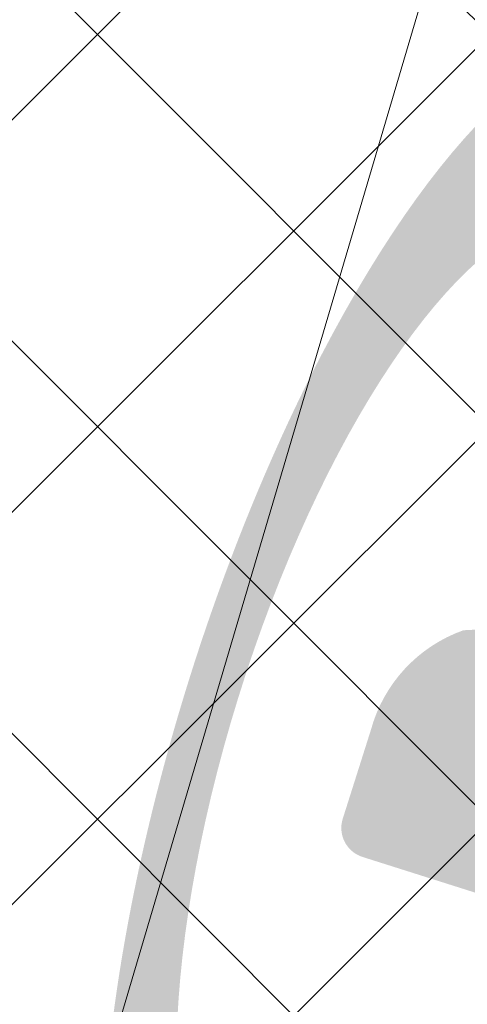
# Model space of a CAD drawing. Header units: metres. Extents: x 6599594 to 6600699, y 5687867 to 5691114.
# Tile 181 of 256: x 6599949.371 to 6599949.734, y 5688872.849 to 5688873.648. Entities that reach past the tile are written whole.
import ezdxf

# ---------------------------------------------------------------- set-up
doc = ezdxf.new("R2010")
doc.units = ezdxf.units.M
doc.header["$MEASUREMENT"] = 0
doc.linetypes.add('1', pattern=[0])
doc.layers.get('0').update_dxf_attribs({"color": 253, "linetype": 'CONTINUOUS', "lineweight": 13})
doc.layers.add('__gaPoziome', color=7, linetype='CONTINUOUS')
for name, color, linetype, lineweight in [('_kolor chodnik', 50, '1', 5), ('_kolor jezdnia', 4, '1', 0), ('_kolor pobocze', 211, '1', 5), ('_kolor zjazdy kostka', 7, '1', 5), ('_kolor ścieżka @ 1', 10, '1', 0), ('OT_Komunikacja', 7, 'CONTINUOUS', 0)]:
    doc.layers.add(name, color=color, linetype=linetype, lineweight=lineweight)
pattern_1 = [(45, (0, 0), (-0.1414213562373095, 0.1414213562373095), []), (135, (0, 0), (-0.1414213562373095, -0.1414213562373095), [])]

# ---------------------------------------------------------------- blocks, each defined once
blk = doc.blocks.new('*U1225')
at = {"linetype": 'Continuous', "lineweight": 0}
h = blk.add_hatch(color=0, dxfattribs=at)
edge = h.paths.add_edge_path()
edge.add_ellipse((-0.3500000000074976, 0.5999999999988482), major_axis=(0, 0.6000000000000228), ratio=0.3333333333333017, start_angle=352.7756741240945, end_angle=347.298609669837)
edge.add_line((-0.2379739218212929, 1.097042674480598), (-0.2315602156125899, 1.156915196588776))
edge.add_line((-0.2315602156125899, 1.156915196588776), (0.0049111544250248, 0.6839724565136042))
edge.add_arc((-0.0171736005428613, 0.672930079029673), 0.0246915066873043, -6.480149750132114e-12, 26.56505117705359, ccw=False)
edge.add_line((0.007517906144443, 0.6729300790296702), (0.0075179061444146, 0.4246915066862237))
edge.add_arc((0.032209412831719, 0.4246915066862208), 0.0246915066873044, 180, 270.0000000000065)
edge.add_line((0.032209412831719, 0.3999999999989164), (0.0760291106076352, 0.3999999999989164))
edge.add_arc((0.0760291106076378, 0.4246915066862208), 0.0246915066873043, 269.9999999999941, 290.3551038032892)
edge.add_line((0.0846177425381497, 0.4015418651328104), (0.1583063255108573, 0.4288806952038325))
edge.add_ellipse((0.349999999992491, 0.5999999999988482), major_axis=(0, 0.6000000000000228), ratio=0.3333333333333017, start_angle=131.7543516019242, end_angle=366.2961051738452)
edge.add_line((0.2871538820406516, 1.169608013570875), (0.2152697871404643, 1.519009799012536))
edge.add_line((0.2152697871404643, 1.519009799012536), (0.2505309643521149, 1.76523323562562))
edge.add_line((0.2505309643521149, 1.76523323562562), (0.256238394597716, 1.765233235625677))
edge.add_line((0.256238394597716, 1.765233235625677), (0.271304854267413, 1.807733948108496))
edge.add_line((0.271304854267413, 1.807733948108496), (0.271304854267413, 1.863168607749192))
edge.add_line((0.271304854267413, 1.863168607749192), (0.1430894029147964, 1.863168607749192))
edge.add_line((0.1430894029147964, 1.863168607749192), (0.1368954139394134, 1.807733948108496))
edge.add_line((0.1368954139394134, 1.807733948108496), (0.2025543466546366, 1.765233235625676))
edge.add_line((0.2025543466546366, 1.765233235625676), (0.1848099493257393, 1.641330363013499))
edge.add_line((0.1848099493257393, 1.641330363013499), (-0.1796683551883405, 1.641330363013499))
edge.add_line((-0.1796683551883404, 1.641330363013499), (-0.1591600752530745, 1.832776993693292))
edge.add_spline(control_points=[(-0.1591600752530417, 1.832776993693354), (-0.1570904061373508, 1.839129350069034), (-0.1468880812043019, 1.858757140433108), (-0.1198635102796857, 1.861324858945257), (-0.1004585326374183, 1.863168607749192)], knot_values=[0, 0, 0, 0, 0.0202501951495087, 0.0718217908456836, 0.0718217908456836, 0.0718217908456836, 0.0718217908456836], degree=3, periodic=0)
edge.add_line((-0.1004585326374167, 1.863168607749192), (-0.0500000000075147, 1.863168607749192))
edge.add_line((-0.0500000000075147, 1.863168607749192), (-0.0500000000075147, 1.999999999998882))
edge.add_line((-0.0500000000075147, 1.999999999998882), (-0.1309817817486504, 1.999999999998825))
edge.add_spline(control_points=[(-0.13098178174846, 1.999999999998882), (-0.1393453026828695, 1.998699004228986), (-0.1489517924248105, 1.994455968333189), (-0.1568901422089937, 1.98915083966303)], knot_values=[0.0674842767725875, 0.0674842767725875, 0.0674842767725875, 0.0674842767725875, 0.0937358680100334, 0.0937358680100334, 0.0937358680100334, 0.0937358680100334], degree=3, periodic=0)
edge.add_arc((-0.1158451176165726, 1.918452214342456), 0.0817495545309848, 120.1378761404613, 168.8932970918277)
edge.add_line((-0.1960635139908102, 1.934200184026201), (-0.2789103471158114, 1.160817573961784))
h.paths.add_polyline_path([(-0.1948081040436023, 1.499999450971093), (0.1645697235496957, 1.499999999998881), (0.0499999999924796, 0.6999999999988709), (-0.2221906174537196, 1.244381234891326)], flags=16)
edge = h.paths.add_edge_path(flags=16)
edge.add_ellipse((-0.3500000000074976, 0.5999999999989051), major_axis=(0, -0.4499999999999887), ratio=0.3500721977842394, start_angle=172.4065935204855, end_angle=524.7460656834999, ccw=False)
edge.add_line((-0.293937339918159, 1.020539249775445), (-0.3245900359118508, 0.7343935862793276))
edge.add_arc((-0.3373168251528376, 0.7357569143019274), 0.0127996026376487, 322.797032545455, 353.88563826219, ccw=False)
edge.add_line((-0.3271219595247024, 0.7280177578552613), (-0.3593446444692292, 0.6855705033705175))
edge.add_arc((-0.3302445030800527, 0.6634799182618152), 0.0365350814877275, 142.7970325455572, 179.9999999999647)
edge.add_line((-0.3667795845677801, 0.6634799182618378), (-0.366779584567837, 0.5711774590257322))
edge.add_arc((-0.3539799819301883, 0.5711774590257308), 0.0127996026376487, 180, 270.0000000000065)
edge.add_line((-0.3539799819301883, 0.558377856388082), (-0.3459871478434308, 0.558377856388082))
edge.add_arc((-0.345987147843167, 0.5711774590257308), 0.0127996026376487, 269.9999999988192, 333.0194612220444)
edge.add_spline(control_points=[(-0.3345806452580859, 0.5653704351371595), (-0.3223100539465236, 0.5894730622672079), (-0.3007053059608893, 0.6324936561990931), (-0.2827209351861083, 0.6805993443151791), (-0.2801993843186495, 0.7028830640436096), (-0.2800171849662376, 0.7045650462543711)], knot_values=[0.0078877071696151, 0.0078877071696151, 0.0078877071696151, 0.0078877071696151, 0.089430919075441, 0.1528578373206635, 0.1580227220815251, 0.1580227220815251, 0.1580227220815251, 0.1580227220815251], degree=3, periodic=0)
edge.add_line((-0.2800171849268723, 0.7045650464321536), (-0.2531900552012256, 0.9549987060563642))
edge = h.paths.add_edge_path(flags=16)
edge.add_line((0.195220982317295, 1.379012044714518), (0.2489608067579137, 1.117802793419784))
edge.add_ellipse((0.349999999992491, 0.5999999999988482), major_axis=(0, 0.6000000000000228), ratio=0.3333333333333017, start_angle=371.0414200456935, end_angle=423.1107733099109)
edge.add_line((0.1527973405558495, 0.6999999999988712), (0.0979809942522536, 0.6999999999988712))
edge.add_line((0.0979809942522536, 0.6999999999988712), (0.195220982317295, 1.379012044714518))
edge = h.paths.add_edge_path(flags=16)
edge.add_ellipse((0.349999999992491, 0.5999999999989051), major_axis=(0, -0.4499999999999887), ratio=0.3500721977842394, start_angle=316.31798467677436, end_angle=596.9330963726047, ccw=False)
edge.add_line((0.2020913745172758, 0.4451251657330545), (0.3499999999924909, 0.4999999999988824))
edge.add_arc((0.2781116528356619, 0.5949437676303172), 0.1190892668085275, 307.1318264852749, 362.4333669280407)
edge.add_line((0.3970935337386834, 0.5999999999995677), (0.3970935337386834, 0.6753084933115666))
edge.add_arc((0.372402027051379, 0.6753084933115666), 0.0246915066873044, 0, 90)
edge.add_line((0.372402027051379, 0.699999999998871), (0.1964064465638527, 0.6999999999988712))

msp = doc.modelspace()

# ---------------------------------------------------------------- hatches: boundary and pattern name
at = {"layer": '_kolor chodnik'}
h = msp.add_hatch(dxfattribs=at)
h.set_pattern_fill('ANSI37', color=256, scale=1.6)
h.set_pattern_definition(pattern_1)
h.paths.add_polyline_path([(6599849.938171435, 5688542.085872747), (6599852.232147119, 5688548.938742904), (6599853.573135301, 5688548.489851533), (6599853.827082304, 5688549.248475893), (6599851.793849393, 5688549.929093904), (6599849.895278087, 5688548.982823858), (6599847.823506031, 5688542.793750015)])
edge = h.paths.add_edge_path()
edge.add_line((6600018.106075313, 5689087.454911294), (6600022.42781917, 5689091.229234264))
edge.add_line((6600022.42781917, 5689091.229234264), (6600020.233254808, 5689093.742094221))
edge.add_line((6600020.233254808, 5689093.742094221), (6600017.159471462, 5689091.057656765))
edge.add_arc((6600023.275194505, 5689085.385140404), 8.34143334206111, 137.1531558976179, 148.8016577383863)
edge.add_line((6600016.140105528, 5689089.706021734), (6600018.106075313, 5689087.454911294))
h.paths.add_polyline_path([(6600038.501784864, 5689187.59229436), (6600037.906968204, 5689187.700586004), (6600037.638296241, 5689186.224843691), (6600038.240083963, 5689186.115282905)])
h.paths.add_polyline_path([(6600069.098302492, 5689360.276020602), (6600068.321239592, 5689360.413462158), (6600068.064048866, 5689358.936495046), (6600068.836639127, 5689358.799546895)])
h.paths.add_polyline_path([(6600082.393785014, 5689362.950258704), (6600082.941124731, 5689366.103121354), (6600081.481377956, 5689366.361351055), (6600080.923159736, 5689363.210828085)])
h.paths.add_polyline_path([(6600074.022236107, 5689388.065861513), (6600072.983907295, 5689388.249860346), (6600072.723374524, 5689386.772538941), (6600073.760538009, 5689386.588865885)])
h.paths.add_polyline_path([(6600105.602402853, 5689486.45426531), (6600106.738797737, 5689489.760539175), (6600105.28818975, 5689490.281952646), (6600104.132785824, 5689486.965912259)])
h.paths.add_polyline_path([(6600132.519778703, 5689678.737346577), (6600131.636986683, 5689678.922259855), (6600131.330470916, 5689677.453953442), (6600132.212256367, 5689677.269208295)])
h.paths.add_polyline_path([(6600156.649397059, 5689798.7449027), (6600156.48800471, 5689797.95886096), (6600157.450195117, 5689797.757316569), (6600157.615023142, 5689798.542205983)])
h.paths.add_polyline_path([(6600189.055358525, 5689948.643107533), (6600187.902868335, 5689948.884512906), (6600187.600024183, 5689947.417400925), (6600188.748131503, 5689947.176379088)])
edge = h.paths.add_edge_path()
edge.add_line((6600204.459383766, 5690032.969035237), (6600204.153258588, 5690031.227801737))
edge.add_arc((6600202.328347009, 5690027.299936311), 4.331100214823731, 41.853001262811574, 65.08011546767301, ccw=False)
edge.add_arc((6600032.903931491, 5690051.979071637), 174.020003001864, 352.8070218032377, 353.495463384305)
edge.add_arc((6600202.372679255, 5690027.343587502), 5.999999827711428, 55.12102442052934, 69.64815978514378)
edge = h.paths.add_edge_path()
edge.add_line((6600205.046027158, 5690040.265402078), (6600204.972740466, 5690038.483452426))
edge.add_arc((6600203.986269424, 5690044.401803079), 5.999999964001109, 279.4630688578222, 294.9140560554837)
edge.add_line((6600206.513819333, 5690038.960158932), (6600206.607027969, 5690041.030672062))
edge.add_arc((6600203.986269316, 5690044.401803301), 4.270000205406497, 284.3702444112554, 307.86193139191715, ccw=False)
edge = h.paths.add_edge_path()
edge.add_arc((6600203.547470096, 5690044.558759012), 6.446878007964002, 324.43500910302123, 356.20133685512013, ccw=False)
edge.add_arc((6600203.986269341, 5690044.401803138), 6.000000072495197, 323.2169970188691, 357.4193489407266)
h.paths.add_polyline_path([(6600208.910055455, 5690121.713696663), (6600208.146285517, 5690121.748120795), (6600207.125602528, 5690121.794124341), (6600209.971605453, 5690121.665851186)])
edge = h.paths.add_edge_path()
edge.add_line((6600238.769818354, 5690481.648294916), (6600240.338176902, 5690490.87374652))
edge.add_line((6600240.338176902, 5690490.87374652), (6600241.251295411, 5690510.829461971))
edge.add_line((6600241.251295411, 5690510.829461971), (6600239.524022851, 5690510.928942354))
edge.add_line((6600239.524022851, 5690510.928942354), (6600238.633343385, 5690491.167757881))
edge.add_line((6600238.633343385, 5690491.167757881), (6600234.579716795, 5690467.661262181))
edge.add_line((6600234.579716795, 5690467.661262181), (6600234.449796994, 5690464.966873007))
edge.add_arc((6600242.443669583, 5690464.607462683), 8.001948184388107, 177.4256737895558, 268.2543056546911)
edge.add_line((6600242.199903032, 5690456.609228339), (6600242.216657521, 5690457.359274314))
edge.add_line((6600242.216657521, 5690457.359274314), (6600242.305257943, 5690458.836738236))
edge.add_arc((6600242.444504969, 5690464.607952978), 5.772894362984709, 177.0298084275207, 268.6178439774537, ccw=False)
edge.add_line((6600236.679365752, 5690464.907083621), (6600236.951876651, 5690470.95443634))
edge.add_line((6600236.951876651, 5690470.95443634), (6600238.15078669, 5690478.210832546))
edge.add_line((6600238.15078669, 5690478.210832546), (6600238.769818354, 5690481.648294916))
h.paths.add_polyline_path([(6600238.769818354, 5690481.648294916), (6600238.15078669, 5690478.210832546), (6600239.670056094, 5690477.930590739), (6600240.266710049, 5690481.376366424)])
edge = h.paths.add_edge_path()
edge.add_line((6600223.366500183, 5690460.339976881), (6600223.278629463, 5690457.997544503))
edge.add_arc((6600220.967166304, 5690465.656339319), 7.999999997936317, 286.7940807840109, 300.2738222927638)
edge.add_line((6600225.000231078, 5690458.747331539), (6600225.240084, 5690461.623695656))
edge.add_arc((6600221.105749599, 5690465.648640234), 5.76999998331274, 293.06724424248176, 315.7681070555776, ccw=False)
edge = h.paths.add_edge_path()
edge.add_arc((6600220.025145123, 5690444.676291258), 5.770000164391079, 37.996647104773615, 59.94382588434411, ccw=False)
edge.add_line((6600224.572175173, 5690448.22839199), (6600224.817793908, 5690451.081798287))
edge.add_arc((6600220.025145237, 5690444.676291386), 7.999999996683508, 53.19588653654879, 68.15166733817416)
edge.add_line((6600223.00235276, 5690452.101669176), (6600222.91504296, 5690449.670427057))
edge = h.paths.add_edge_path()
edge.add_arc((6600221.105749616, 5690465.648640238), 7.999999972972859, 328.0222308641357, 357.0132597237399)
edge.add_line((6600229.094882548, 5690465.23180147), (6600229.218816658, 5690467.593604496))
edge.add_line((6600229.218816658, 5690467.593604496), (6600228.218919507, 5690467.645774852))
edge.add_line((6600228.218919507, 5690467.645774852), (6600227.891778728, 5690461.411918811))
h.paths.add_polyline_path([(6600200.980142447, 5690012.236744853), (6600202.317278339, 5690011.956662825), (6600202.522293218, 5690012.935421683), (6600201.182321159, 5690013.216097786)])
h.paths.add_polyline_path([(6600196.457878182, 5689983.98337835), (6600195.202332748, 5689984.246370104), (6600194.899091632, 5689982.777335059), (6600196.150355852, 5689982.515240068)])
edge = h.paths.add_edge_path()
edge.add_line((6600112.305909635, 5689517.991018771), (6600112.691041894, 5689519.807934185))
edge.add_line((6600112.691041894, 5689519.807934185), (6600113.245521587, 5689522.423769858))
edge.add_line((6600113.245521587, 5689522.423769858), (6600111.553124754, 5689522.782507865))
edge.add_line((6600111.553124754, 5689522.782507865), (6600107.405864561, 5689503.21722655))
edge.add_line((6600107.405864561, 5689503.21722655), (6600099.494506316, 5689480.361667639))
edge.add_line((6600099.494506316, 5689480.361667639), (6600099.182814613, 5689478.891218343))
edge.add_arc((6600107.008997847, 5689477.232359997), 8.000059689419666, 168.0325629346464, 257.7529108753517)
edge.add_line((6600105.311960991, 5689469.414366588), (6600105.784990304, 5689471.593619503))
edge.add_arc((6600107.008927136, 5689477.232314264), 5.769999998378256, 168.0321375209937, 257.7533362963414, ccw=False)
edge.add_line((6600101.364343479, 5689478.42879883), (6600101.647245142, 5689479.76342708))
edge.add_line((6600101.647245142, 5689479.76342708), (6600104.132785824, 5689486.965912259))
edge.add_line((6600104.132785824, 5689486.965912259), (6600105.28818975, 5689490.281952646))
edge.add_line((6600105.28818975, 5689490.281952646), (6600108.240043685, 5689498.809726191))
edge.add_line((6600108.240043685, 5689498.809726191), (6600112.305909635, 5689517.991018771))
h.paths.add_polyline_path([(6600136.009573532, 5689645.499114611), (6600138.333647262, 5689645.012304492), (6600138.661671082, 5689646.578318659), (6600134.869459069, 5689647.372651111)])
at = {"layer": '_kolor jezdnia'}
h = msp.add_hatch(dxfattribs=at)
h.set_pattern_fill('ANSI37', color=4, scale=3.5)
h.set_pattern_definition([(45, (0, 0), (-0.3093592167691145, 0.3093592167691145), []), (135, (0, 0), (-0.3093592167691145, -0.3093592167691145), [])])
edge = h.paths.add_edge_path()
edge.add_line((6599833.066047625, 5688539.933393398), (6599850.649511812, 5688527.983462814))
edge.add_arc((6599857.337592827, 5688536.653968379), 10.95025544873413, 169.5012687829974, 232.3548431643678, ccw=False)
edge.add_arc((6599858.085851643, 5688536.618142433), 11.69295282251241, 162.2507788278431, 169.9967502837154, ccw=False)
edge.add_line((6599846.949484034, 5688540.182754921), (6599847.823506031, 5688542.793750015))
edge.add_line((6599847.823506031, 5688542.793750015), (6599849.895278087, 5688548.982823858))
edge.add_line((6599849.895278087, 5688548.982823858), (6599852.434748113, 5688556.56906746))
edge.add_line((6599852.434748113, 5688556.56906746), (6599928.48625871, 5688783.760284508))
edge.add_line((6599928.48625871, 5688783.760284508), (6599931.025728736, 5688791.34652811))
edge.add_line((6599931.025728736, 5688791.34652811), (6599996.657773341, 5688987.411326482))
edge.add_line((6599996.657773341, 5688987.411326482), (6599999.197243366, 5688994.997570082))
edge.add_line((6599999.197243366, 5688994.997570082), (6600021.930100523, 5689062.908193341))
edge.add_line((6600021.930100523, 5689062.908193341), (6600017.620224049, 5689067.371531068))
edge.add_line((6600017.620224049, 5689067.371531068), (6600016.714558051, 5689064.654078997))
edge.add_line((6600016.714558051, 5689064.654078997), (6600012.423620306, 5689051.835617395))
edge.add_line((6600012.423620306, 5689051.835617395), (6600009.884150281, 5689044.249373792))
edge.add_line((6600009.884150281, 5689044.249373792), (6599977.53516164, 5688947.612159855))
edge.add_line((6599977.53516164, 5688947.612159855), (6599974.995691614, 5688940.025916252))
edge.add_line((6599974.995691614, 5688940.025916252), (6599942.096912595, 5688841.746295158))
edge.add_line((6599942.096912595, 5688841.746295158), (6599939.557442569, 5688834.160051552))
edge.add_line((6599939.557442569, 5688834.160051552), (6599882.679288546, 5688664.246042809))
edge.add_line((6599882.679288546, 5688664.246042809), (6599880.139818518, 5688656.659799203))
edge.add_line((6599880.139818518, 5688656.659799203), (6599852.46454386, 5688573.984527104))
edge.add_line((6599852.46454386, 5688573.984527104), (6599842.470137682, 5688544.127903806))
edge.add_arc((6599835.706422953, 5688546.652910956), 7.219660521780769, 248.5480913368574, 339.52856074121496, ccw=False)
h.paths.add_polyline_path([(6600044.653202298, 5689172.271628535), (6600046.276244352, 5689181.431901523), (6600047.759199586, 5689189.801539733), (6600051.0603021, 5689208.432603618), (6600052.368792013, 5689215.817578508), (6600054.808584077, 5689229.587499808), (6600056.11707399, 5689236.972474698), (6600057.346666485, 5689243.912161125), (6600058.655146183, 5689251.297078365), (6600058.831439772, 5689252.292060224), (6600060.098987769, 5689259.445963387), (6600060.139929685, 5689259.677035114), (6600061.407468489, 5689266.830886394), (6600072.329030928, 5689328.470998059), (6600073.637511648, 5689335.855921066), (6600077.337304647, 5689356.73715072), (6600078.820259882, 5689365.106788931), (6600081.142794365, 5689378.214921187), (6600082.538516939, 5689386.092227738), (6600095.187867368, 5689457.483787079), (6600091.082877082, 5689465.8405575), (6600089.043088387, 5689454.328211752), (6600087.870641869, 5689447.711051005), (6600087.560133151, 5689445.958573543), (6600086.562151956, 5689440.326076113), (6600082.433200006, 5689417.022719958), (6600080.95024477, 5689408.65308175), (6600077.202698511, 5689387.502337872), (6600075.719743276, 5689379.132699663), (6600073.469199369, 5689366.430874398), (6600071.986244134, 5689358.061236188), (6600069.98686466, 5689346.776955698), (6600068.591142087, 5689338.899649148), (6600065.559290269, 5689321.78820693), (6600064.163567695, 5689313.910900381), (6600059.719426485, 5689288.828650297), (6600058.323703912, 5689280.951343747), (6600057.563846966, 5689276.662793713), (6600056.168124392, 5689268.785487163), (6600054.804920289, 5689261.091711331), (6600053.409197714, 5689253.21440478), (6600053.264817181, 5689252.399536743), (6600051.869094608, 5689244.522230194), (6600051.183555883, 5689240.653124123), (6600049.787833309, 5689232.775817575), (6600046.593849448, 5689214.749319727), (6600045.198126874, 5689206.872013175), (6600044.41754409, 5689202.466488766), (6600042.934588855, 5689194.096850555), (6600036.429952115, 5689157.38538759), (6600034.946996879, 5689149.01574938), (6600030.579776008, 5689124.367629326), (6600027.529365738, 5689107.151445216), (6600024.895072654, 5689094.014582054), (6600030.583685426, 5689094.264316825), (6600032.945013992, 5689106.191885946), (6600043.170247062, 5689163.901990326)])
edge = h.paths.add_edge_path()
edge.add_line((6600111.106812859, 5689535.144351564), (6600111.256844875, 5689535.85214863))
edge.add_line((6600111.256844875, 5689535.85214863), (6600112.915748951, 5689543.678261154))
edge.add_line((6600112.915748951, 5689543.678261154), (6600117.304772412, 5689564.384094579))
edge.add_line((6600117.304772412, 5689564.384094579), (6600119.067357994, 5689572.699339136))
edge.add_line((6600119.067357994, 5689572.699339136), (6600120.087667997, 5689577.512794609))
edge.add_line((6600120.087667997, 5689577.512794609), (6600121.642890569, 5689584.849775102))
edge.add_line((6600121.642890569, 5689584.849775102), (6600128.436769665, 5689616.900852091))
edge.add_line((6600128.436769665, 5689616.900852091), (6600129.991992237, 5689624.237832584))
edge.add_line((6600129.991992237, 5689624.237832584), (6600132.660554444, 5689636.827148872))
edge.add_line((6600132.660554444, 5689636.827148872), (6600133.208838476, 5689639.444704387))
edge.add_line((6600133.208838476, 5689639.444704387), (6600134.848957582, 5689647.274775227))
edge.add_line((6600134.848957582, 5689647.274775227), (6600138.97649476, 5689666.979995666))
edge.add_line((6600138.97649476, 5689666.979995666), (6600140.51410642, 5689674.320687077))
edge.add_line((6600140.51410642, 5689674.320687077), (6600145.209128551, 5689696.735129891))
edge.add_line((6600145.209128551, 5689696.735129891), (6600146.746740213, 5689704.075821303))
edge.add_line((6600146.746740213, 5689704.075821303), (6600151.462308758, 5689726.588354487))
edge.add_line((6600151.462308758, 5689726.588354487), (6600152.999920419, 5689733.929045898))
edge.add_line((6600152.999920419, 5689733.929045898), (6600155.244070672, 5689744.642813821))
edge.add_line((6600155.244070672, 5689744.642813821), (6600156.781682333, 5689751.983505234))
edge.add_line((6600156.781682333, 5689751.983505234), (6600161.635515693, 5689775.156126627))
edge.add_line((6600161.635515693, 5689775.156126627), (6600163.378142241, 5689783.475576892))
edge.add_line((6600163.378142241, 5689783.475576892), (6600163.850769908, 5689785.731942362))
edge.add_line((6600163.850769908, 5689785.731942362), (6600167.028500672, 5689800.902704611))
edge.add_line((6600167.028500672, 5689800.902704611), (6600179.49088801, 5689860.399222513))
edge.add_line((6600179.49088801, 5689860.399222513), (6600181.233514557, 5689868.718672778))
edge.add_line((6600181.233514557, 5689868.718672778), (6600181.84713393, 5689871.648144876))
edge.add_line((6600181.84713393, 5689871.648144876), (6600183.384745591, 5689878.988836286))
edge.add_line((6600183.384745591, 5689878.988836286), (6600184.935818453, 5689886.393792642))
edge.add_line((6600184.935818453, 5689886.393792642), (6600186.575937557, 5689894.223863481))
edge.add_line((6600186.575937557, 5689894.223863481), (6600194.05133812, 5689929.912074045))
edge.add_line((6600194.05133812, 5689929.912074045), (6600195.691457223, 5689937.742144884))
edge.add_line((6600195.691457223, 5689937.742144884), (6600202.915799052, 5689972.231779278))
edge.add_line((6600202.915799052, 5689972.231779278), (6600204.555918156, 5689980.061850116))
edge.add_line((6600204.555918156, 5689980.061850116), (6600206.062781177, 5689987.255744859))
edge.add_line((6600206.062781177, 5689987.255744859), (6600207.702900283, 5689995.085815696))
edge.add_line((6600207.702900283, 5689995.085815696), (6600210.232559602, 5690007.162628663))
edge.add_line((6600210.232559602, 5690007.162628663), (6600211.694938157, 5690014.144150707))
edge.add_arc((6600028.177652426, 5690052.584442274), 187.5000004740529, 348.1696294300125, 357.4195276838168)
edge.add_line((6600215.487522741, 5690044.142720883), (6600208.310270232, 5690026.480446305))
edge.add_arc((6600032.903933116, 5690051.97907145), 177.2500013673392, 348.1696294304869, 351.7289130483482, ccw=False)
edge.add_line((6600206.38894146, 5690015.640182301), (6600205.966941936, 5690013.625519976))
edge.add_line((6600205.966941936, 5690013.625519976), (6600204.326822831, 5690005.795449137))
edge.add_line((6600204.326822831, 5690005.795449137), (6600197.076961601, 5689971.183982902))
edge.add_line((6600197.076961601, 5689971.183982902), (6600195.334335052, 5689962.864532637))
edge.add_line((6600195.334335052, 5689962.864532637), (6600193.44722506, 5689953.855305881))
edge.add_line((6600193.44722506, 5689953.855305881), (6600191.909227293, 5689946.512771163))
edge.add_line((6600191.909227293, 5689946.512771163), (6600185.496844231, 5689915.899498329))
edge.add_line((6600185.496844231, 5689915.899498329), (6600183.856521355, 5689908.068454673))
edge.add_line((6600183.856521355, 5689908.068454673), (6600182.066605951, 5689899.523243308))
edge.add_line((6600182.066605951, 5689899.523243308), (6600180.32407057, 5689891.204228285))
edge.add_line((6600180.32407057, 5689891.204228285), (6600174.320344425, 5689862.541919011))
edge.add_line((6600174.320344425, 5689862.541919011), (6600172.577809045, 5689854.222903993))
edge.add_line((6600172.577809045, 5689854.222903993), (6600163.663810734, 5689811.666703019))
edge.add_line((6600163.663810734, 5689811.666703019), (6600162.023782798, 5689803.837067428))
edge.add_line((6600162.023782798, 5689803.837067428), (6600160.924220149, 5689798.587659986))
edge.add_line((6600160.924220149, 5689798.587659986), (6600159.279208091, 5689790.734229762))
edge.add_line((6600159.279208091, 5689790.734229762), (6600157.107250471, 5689780.365115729))
edge.add_line((6600157.107250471, 5689780.365115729), (6600155.462238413, 5689772.511685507))
edge.add_line((6600155.462238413, 5689772.511685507), (6600153.380318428, 5689762.572418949))
edge.add_line((6600153.380318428, 5689762.572418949), (6600151.735124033, 5689754.718118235))
edge.add_line((6600151.735124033, 5689754.718118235), (6600148.586504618, 5689739.686336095))
edge.add_line((6600148.586504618, 5689739.686336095), (6600146.885007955, 5689731.563243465))
edge.add_line((6600146.885007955, 5689731.563243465), (6600141.75088822, 5689707.052510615))
edge.add_line((6600141.75088822, 5689707.052510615), (6600140.110896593, 5689699.223048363))
edge.add_line((6600140.110896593, 5689699.223048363), (6600133.483561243, 5689667.583574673))
edge.add_line((6600133.483561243, 5689667.583574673), (6600131.860394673, 5689659.834436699))
edge.add_line((6600131.860394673, 5689659.834436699), (6600131.740984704, 5689659.26436315))
edge.add_line((6600131.740984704, 5689659.26436315), (6600130.117814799, 5689651.515209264))
edge.add_line((6600130.117814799, 5689651.515209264), (6600127.27873359, 5689637.961189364))
edge.add_line((6600127.27873359, 5689637.961189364), (6600126.924568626, 5689636.290366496))
edge.add_line((6600126.924568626, 5689636.290366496), (6600125.166244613, 5689627.995226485))
edge.add_line((6600125.166244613, 5689627.995226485), (6600118.009503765, 5689594.232298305))
edge.add_line((6600118.009503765, 5689594.232298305), (6600116.25117975, 5689585.937158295))
edge.add_line((6600116.25117975, 5689585.937158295), (6600113.665314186, 5689573.737975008))
edge.add_line((6600113.665314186, 5689573.737975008), (6600111.898534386, 5689565.402943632))
edge.add_line((6600111.898534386, 5689565.402943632), (6600104.889982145, 5689532.339115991))
edge.add_line((6600104.889982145, 5689532.339115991), (6600103.22663594, 5689524.492047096))
edge.add_line((6600103.22663594, 5689524.492047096), (6600096.623876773, 5689493.342605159))
edge.add_line((6600096.623876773, 5689493.342605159), (6600094.968986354, 5689485.535427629))
edge.add_line((6600094.968986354, 5689485.535427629), (6600094.300101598, 5689482.379870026))
edge.add_line((6600094.300101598, 5689482.379870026), (6600099.182814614, 5689478.891218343))
edge.add_line((6600099.182814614, 5689478.891218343), (6600099.494506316, 5689480.361667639))
edge.add_line((6600099.494506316, 5689480.361667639), (6600111.106812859, 5689535.144351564))
edge = h.paths.add_edge_path()
edge.add_arc((6600239.213891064, 5690851.400367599), 10.00000000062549, -2.8342403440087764, 76.13703556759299, ccw=False)
edge.add_line((6600249.201658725, 5690850.905901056), (6600249.082723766, 5690848.503524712))
edge.add_line((6600249.082723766, 5690848.503524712), (6600247.016487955, 5690806.767468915))
edge.add_line((6600247.016487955, 5690806.767468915), (6600246.092398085, 5690789.152178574))
edge.add_line((6600246.092398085, 5690789.152178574), (6600233.768116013, 5690572.015170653))
edge.add_line((6600233.768116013, 5690572.015170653), (6600228.959056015, 5690465.296202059))
edge.add_line((6600228.959056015, 5690465.296202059), (6600234.588724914, 5690465.017134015))
edge.add_line((6600234.588724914, 5690465.017134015), (6600239.262540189, 5690571.767576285))
edge.add_line((6600239.262540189, 5690571.767576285), (6600252.50503885, 5690806.400146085))
edge.add_line((6600252.50503885, 5690806.400146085), (6600254.569211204, 5690848.094521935))
edge.add_arc((6600262.559425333, 5690847.6989487), 7.999999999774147, 76.13703557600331, 177.1657596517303, ccw=False)
edge.add_line((6600264.476229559, 5690855.465921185), (6600241.609896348, 5690861.109083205))
edge = h.paths.add_edge_path()
edge.add_line((6600250.031475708, 5690451.625307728), (6600250.231741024, 5690455.772579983))
edge.add_line((6600250.231741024, 5690455.772579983), (6600246.257763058, 5690456.417303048))
edge.add_line((6600246.257763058, 5690456.417303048), (6600242.171761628, 5690456.61060902))
edge.add_arc((6600242.563100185, 5690464.586983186), 7.985968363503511, 176.9123644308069, 267.1911945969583, ccw=False)
edge.add_line((6600234.588724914, 5690465.017134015), (6600228.959056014, 5690465.296202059))
edge.add_arc((6600220.965133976, 5690465.657286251), 8.002072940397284, 267.8289300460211, 357.413716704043, ccw=False)
edge.add_line((6600220.661989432, 5690457.660957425), (6600212.406915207, 5690458.119572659))
edge.add_line((6600212.406915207, 5690458.119572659), (6600208.431872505, 5690457.817501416))
edge.add_line((6600208.431872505, 5690457.817501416), (6600208.233912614, 5690454.548331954))
edge.add_line((6600208.233912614, 5690454.548331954), (6600212.129565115, 5690453.127270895))
edge.add_line((6600212.129565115, 5690453.127270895), (6600218.640548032, 5690452.76554962))
edge.add_line((6600218.640548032, 5690452.76554962), (6600216.486747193, 5690452.885205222))
edge.add_line((6600216.486747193, 5690452.885205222), (6600220.468905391, 5690452.663974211))
edge.add_arc((6600220.025145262, 5690444.676291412), 7.99999997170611, -0.3386579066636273, 86.8201700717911, ccw=False)
edge.add_line((6600228.025005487, 5690444.629006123), (6600227.803602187, 5690439.649256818))
edge.add_line((6600227.803602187, 5690439.649256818), (6600226.885525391, 5690435.936828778))
edge.add_line((6600226.885525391, 5690435.936828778), (6600225.534849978, 5690405.967249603))
edge.add_line((6600225.534849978, 5690405.967249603), (6600226.115199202, 5690402.187514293))
edge.add_line((6600226.115199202, 5690402.187514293), (6600213.445139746, 5690121.008786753))
edge.add_line((6600213.445139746, 5690121.008786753), (6600213.352800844, 5690118.960058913))
edge.add_line((6600213.352800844, 5690118.960058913), (6600209.980184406, 5690044.131649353))
edge.add_arc((6600203.98626942, 5690044.401803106), 5.999999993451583, 257.4162346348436, 357.41934921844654, ccw=False)
edge.add_line((6600202.679069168, 5690038.545931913), (6600201.589735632, 5690033.666039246))
edge.add_line((6600201.589735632, 5690033.666039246), (6600203.67987942, 5690033.199458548))
edge.add_arc((6600202.372679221, 5690027.343587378), 5.999999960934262, -8.27108729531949, 77.41623506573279, ccw=False)
edge.add_line((6600208.310270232, 5690026.480446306), (6600215.487522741, 5690044.142720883))
edge.add_line((6600215.487522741, 5690044.142720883), (6600216.199687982, 5690059.9446614))
edge.add_line((6600216.199687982, 5690059.9446614), (6600216.537356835, 5690067.437056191))
edge.add_line((6600216.537356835, 5690067.437056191), (6600223.893528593, 5690230.66011469))
edge.add_line((6600223.893528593, 5690230.66011469), (6600224.231197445, 5690238.152509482))
edge.add_line((6600224.231197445, 5690238.152509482), (6600233.507835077, 5690443.987992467))
edge.add_arc((6600241.499722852, 5690443.627812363), 7.999999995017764, 87.29208981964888, 177.4195277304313, ccw=False)
edge.add_line((6600241.877677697, 5690451.618879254), (6600246.021541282, 5690451.422886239))
edge.add_line((6600246.021541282, 5690451.422886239), (6600246.427694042, 5690451.44338883))
edge.add_line((6600246.427694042, 5690451.44338883), (6600246.79397003, 5690451.461878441))
edge.add_line((6600246.79397003, 5690451.461878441), (6600250.031475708, 5690451.625307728))
edge = h.paths.add_edge_path()
edge.add_line((6600007.33756506, 5689086.20374581), (6600006.980466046, 5689080.740822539))
edge.add_line((6600006.980466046, 5689080.740822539), (6600007.229745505, 5689080.720859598))
edge.add_line((6600007.229745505, 5689080.720859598), (6600008.093335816, 5689080.601653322))
edge.add_line((6600008.093335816, 5689080.601653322), (6600008.702681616, 5689080.53831051))
edge.add_arc((6600008.140193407, 5689070.554142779), 9.999999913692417, -18.557800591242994, 86.77547804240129, ccw=False)
edge.add_line((6600017.620224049, 5689067.371531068), (6600021.930100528, 5689062.908193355))
edge.add_arc((6599734.83819726, 5689159.011261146), 302.7499967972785, 341.4922000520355, 343.8640860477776)
edge.add_arc((6600034.895369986, 5689072.315877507), 9.581213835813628, 98.63328270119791, 164.5273290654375, ccw=False)
edge.add_line((6600033.457137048, 5689081.788529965), (6600033.832640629, 5689081.798737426))
edge.add_line((6600033.832640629, 5689081.798737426), (6600034.422462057, 5689082.05700874))
edge.add_line((6600034.422462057, 5689082.05700874), (6600036.833623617, 5689082.139040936))
edge.add_line((6600036.833623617, 5689082.139040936), (6600036.730225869, 5689087.148851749))
edge.add_line((6600036.730225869, 5689087.148851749), (6600036.579860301, 5689087.134303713))
edge.add_arc((6600036.479565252, 5689093.136286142), 6.002820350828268, 169.1687651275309, 270.9573417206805, ccw=False)
edge.add_line((6600030.583685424, 5689094.264316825), (6600024.895072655, 5689094.014582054))
edge.add_arc((6600015.200558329, 5689096.162123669), 9.929528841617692, 271.0943432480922, 347.5094668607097, ccw=False)
edge.add_arc((6600014.909438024, 5689089.646776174), 3.446070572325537, 264.4236009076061, 278.0194998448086, ccw=False)
edge.add_line((6600014.574573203, 5689086.217014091), (6600014.299554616, 5689086.232508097))
edge.add_line((6600014.299554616, 5689086.232508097), (6600010.474232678, 5689086.448019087))
edge.add_line((6600010.474232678, 5689086.448019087), (6600007.33756506, 5689086.20374581))
edge = h.paths.add_edge_path()
edge.add_line((6600105.490725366, 5689463.953528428), (6600106.927559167, 5689464.047234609))
edge.add_line((6600106.927559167, 5689464.047234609), (6600107.835, 5689468.66))
edge.add_line((6600107.835, 5689468.66), (6600105.311960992, 5689469.414366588))
edge.add_arc((6600107.008997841, 5689477.232359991), 8.000059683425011, 168.0325628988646, 257.75291091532, ccw=False)
edge.add_line((6600099.182814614, 5689478.891218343), (6600094.300101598, 5689482.379870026))
edge.add_arc((6600586.245114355, 5689378.104238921), 502.8750369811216, 168.032376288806, 169.9522165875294)
edge.add_line((6600091.082877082, 5689465.8405575), (6600095.187867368, 5689457.483787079))
edge.add_arc((6600103.065173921, 5689456.088064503), 8.000000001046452, 77.7533362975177, 169.9524553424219, ccw=False)
edge.add_line((6600104.762140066, 5689463.906012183), (6600105.490725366, 5689463.953528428))
at = {"layer": '_kolor pobocze'}
h = msp.add_hatch(dxfattribs=at)
h.set_pattern_fill('ANSI37', color=256, scale=1.6)
h.set_pattern_definition(pattern_1)
edge = h.paths.add_edge_path()
edge.add_line((6600035.926965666, 5689101.569442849), (6600036.046865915, 5689102.311543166))
edge.add_arc((6600058.171848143, 5689233.778275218), 133.3154772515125, 259.4578941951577, 260.4470163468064, ccw=False)
edge.add_line((6600033.780707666, 5689102.713067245), (6600032.142559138, 5689101.847662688))
edge.add_arc((6599734.838175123, 5689159.011266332), 302.7500195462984, 347.6801154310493, 349.11639019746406, ccw=False)
edge.add_arc((6600036.478170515, 5689093.133441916), 6.000000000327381, 167.68011541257, 271.5571101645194)
edge.add_line((6600036.64121064, 5689087.1356575), (6600036.730491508, 5689087.137804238))
edge.add_line((6600036.730491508, 5689087.137804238), (6600036.712463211, 5689087.887583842))
edge.add_line((6600036.712463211, 5689087.887583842), (6600036.559840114, 5689087.884077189))
edge.add_arc((6600036.482532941, 5689093.14290691), 5.259397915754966, 170.6455005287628, 270.8422131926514, ccw=False)
edge.add_arc((6600545.796425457, 5688991.216220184), 524.6691769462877, 167.9170060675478, 168.7028219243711, ccw=False)
edge.add_line((6600032.751078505, 5689101.044345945), (6600034.011432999, 5689101.917298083))
edge.add_line((6600034.011432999, 5689101.917298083), (6600035.926965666, 5689101.569442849))
edge = h.paths.add_edge_path()
edge.add_line((6600002.828843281, 5688994.032881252), (6600003.066918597, 5688994.74409159))
edge.add_line((6600003.066918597, 5688994.74409159), (6600001.227880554, 5688995.359703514))
edge.add_line((6600001.227880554, 5688995.359703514), (6600000.55876659, 5688996.702196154))
edge.add_line((6600000.55876659, 5688996.702196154), (6600022.641310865, 5689062.67011804))
edge.add_arc((6599734.838193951, 5689159.011262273), 303.5000002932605, 341.4922000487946, 343.8640860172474)
edge.add_arc((6600035.267451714, 5689072.092773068), 9.250000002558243, 91.55711016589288, 163.8640860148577, ccw=False)
edge.add_line((6600035.016098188, 5689081.339357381), (6600036.868703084, 5689081.389717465))
edge.add_line((6600036.868703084, 5689081.389717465), (6600036.850674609, 5689082.139504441))
edge.add_line((6600036.850674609, 5689082.139504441), (6600034.99571817, 5689082.089080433))
edge.add_arc((6600035.267451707, 5689072.092773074), 9.999999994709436, 91.55711014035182, 163.8640860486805)
edge.add_arc((6599734.838192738, 5689159.011262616), 302.7500015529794, 341.4922000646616, 343.8640860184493, ccw=False)
edge.add_line((6600021.930100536, 5689062.908193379), (6599999.748942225, 5688996.645678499))
edge.add_line((6599999.748942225, 5688996.645678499), (6600000.695212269, 5688994.747107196))
edge.add_line((6600000.695212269, 5688994.747107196), (6600002.828843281, 5688994.032881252))
h.paths.add_polyline_path([(6599971.7492186, 5688907.297112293), (6599971.084233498, 5688908.631320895), (6599997.822068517, 5688988.526766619), (6599999.164561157, 5688989.195880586), (6600001.003599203, 5688988.580268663), (6600001.241674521, 5688989.291479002), (6599999.108043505, 5688990.005704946), (6599997.209472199, 5688989.059434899), (6599970.270280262, 5688908.583087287), (6599971.216550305, 5688906.684515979), (6599973.350181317, 5688905.970290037), (6599973.588256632, 5688906.681500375)])
h.paths.add_polyline_path([(6599932.504667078, 5688790.060553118), (6599931.835553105, 5688791.403045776), (6599968.343406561, 5688900.4641754), (6599969.685899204, 5688901.133289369), (6599971.524937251, 5688900.517677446), (6599971.763012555, 5688901.228887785), (6599969.629381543, 5688901.94311373), (6599967.730810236, 5688900.996843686), (6599931.025728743, 5688791.34652811), (6599931.971998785, 5688789.447956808), (6599934.105629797, 5688788.73373086), (6599934.343705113, 5688789.4449412)])
at = {"layer": '_kolor zjazdy kostka'}
h = msp.add_hatch(dxfattribs=at)
h.set_pattern_fill('ANSI37', color=256, scale=1.6)
h.set_pattern_definition(pattern_1)
h.paths.add_polyline_path([(6600244.137440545, 5690813.934732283), (6600242.369522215, 5690814.022127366), (6600242.097568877, 5690808.528921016), (6600243.865482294, 5690808.441426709)])
h.paths.add_polyline_path([(6600247.012128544, 5690806.679412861), (6600247.442736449, 5690815.377295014), (6600247.393289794, 5690814.378518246), (6600247.113277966, 5690808.722537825)])
h.paths.add_polyline_path([(6600242.297085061, 5690788.088808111), (6600240.958726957, 5690788.155683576), (6600240.648818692, 5690782.664569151), (6600241.987258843, 5690782.599147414)])
h.paths.add_polyline_path([(6600245.558275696, 5690780.919298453), (6600246.037231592, 5690789.405686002), (6600244.985820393, 5690788.453468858), (6600244.612601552, 5690781.981345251)])
h.paths.add_polyline_path([(6600241.348405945, 5690723.711515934), (6600242.272017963, 5690722.691689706), (6600242.749709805, 5690731.155680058), (6600241.698138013, 5690730.203317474), (6600241.472690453, 5690726.27550499)])
h.paths.add_polyline_path([(6600225.772794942, 5690394.589141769), (6600224.731429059, 5690393.637598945), (6600224.461246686, 5690387.644646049), (6600225.412923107, 5690386.603142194)])
h.paths.add_polyline_path([(6600223.012390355, 5690333.280720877), (6600223.372595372, 5690341.272607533), (6600222.32835346, 5690340.318436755), (6600222.058239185, 5690334.324941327)])
h.paths.add_polyline_path([(6600215.496388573, 5690166.390602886), (6600215.856593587, 5690174.382489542), (6600214.812834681, 5690173.428760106), (6600214.542018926, 5690167.435062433)])
h.paths.add_polyline_path([(6600212.446537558, 5690121.053392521), (6600213.399499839, 5690120.010473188), (6600213.788744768, 5690128.503024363), (6600212.745135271, 5690127.54943145)])
h.paths.add_polyline_path([(6600209.977420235, 5690121.665589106), (6600210.225142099, 5690127.162117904), (6600207.346107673, 5690127.291879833), (6600207.119593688, 5690121.794395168)])
h.paths.add_polyline_path([(6600207.950178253, 5690070.725854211), (6600204.880846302, 5690070.828947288), (6600204.643784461, 5690065.333808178), (6600207.702521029, 5690065.204598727)])
h.paths.add_polyline_path([(6600200.981479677, 5690012.236464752), (6600199.969248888, 5690007.339980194), (6600201.282587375, 5690007.064882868), (6600202.31726072, 5690011.956666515)])
h.paths.add_polyline_path([(6600193.613960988, 5689970.406358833), (6600192.398010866, 5689970.660657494), (6600191.286205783, 5689965.274578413), (6600192.486379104, 5689965.023185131)])
h.paths.add_polyline_path([(6600189.061271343, 5689948.671423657), (6600189.98413328, 5689953.050774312), (6600188.818902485, 5689953.32186217), (6600187.908781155, 5689948.91282903)])
h.paths.add_polyline_path([(6600180.976201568, 5689915.317449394), (6600179.952861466, 5689910.421322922), (6600181.008474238, 5689910.200199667), (6600182.033843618, 5689915.09540201)])
h.paths.add_polyline_path([(6600176.508279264, 5689893.538690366), (6600177.476023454, 5689893.335973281), (6600178.603605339, 5689898.719146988), (6600177.636002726, 5689898.922290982)])
h.paths.add_polyline_path([(6600179.28182965, 5689859.401159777), (6600180.522246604, 5689860.211927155), (6600181.057490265, 5689860.561775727), (6600183.598022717, 5689860.029600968), (6600184.726606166, 5689865.412570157), (6600182.186324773, 5689865.943033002), (6600181.604764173, 5689866.832779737), (6600181.024456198, 5689867.720610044)])
h.paths.add_polyline_path([(6600160.200810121, 5689810.862606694), (6600159.232772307, 5689811.065842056), (6600158.207991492, 5689806.171529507), (6600159.175735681, 5689805.968812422)])
h.paths.add_polyline_path([(6600156.49391753, 5689797.987177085), (6600155.463416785, 5689793.068691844), (6600156.431160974, 5689792.865974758), (6600157.461419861, 5689797.784520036)])
edge = h.paths.add_edge_path()
edge.add_arc((6600173.111981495, 5689800.679690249), 5.999999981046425, 204.673115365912, 239.5411154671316, ccw=False)
edge.add_arc((6600173.162096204, 5689800.685330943), 6.047914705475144, 168.3203586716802, 204.5234866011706, ccw=False)
edge.add_line((6600167.239404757, 5689801.9096668), (6600163.651667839, 5689784.781499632))
edge.add_arc((6600169.524220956, 5689783.551410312), 5.999999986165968, 139.2146049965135, 168.1696294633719, ccw=False)
edge.add_arc((6600169.524220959, 5689783.551410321), 5.999999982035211, 96.80962310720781, 139.2146050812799, ccw=False)
edge.add_line((6600168.812796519, 5689789.509083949), (6600170.070461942, 5689795.507731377))
h.paths.add_polyline_path([(6600163.526364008, 5689776.866746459), (6600166.051243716, 5689776.337874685), (6600167.179826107, 5689781.720838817), (6600164.653945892, 5689782.249920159), (6600163.941148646, 5689783.340449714), (6600163.493329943, 5689784.025580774), (6600161.750703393, 5689775.706130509), (6600162.438017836, 5689776.155376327)])
h.paths.add_polyline_path([(6600152.614191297, 5689774.643430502), (6600153.639138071, 5689779.536616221), (6600152.646757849, 5689779.744928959), (6600151.646447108, 5689774.846147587)])
h.paths.add_polyline_path([(6600150.121074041, 5689767.466820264), (6600148.177624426, 5689758.16795459), (6600149.115997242, 5689757.971390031), (6600151.066362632, 5689767.268392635)])
h.paths.add_polyline_path([(6600142.970741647, 5689739.332500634), (6600141.888449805, 5689734.142420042), (6600144.036614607, 5689733.695518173), (6600145.123068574, 5689738.882330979)])
h.paths.add_polyline_path([(6600136.256357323, 5689701.052153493), (6600137.154085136, 5689700.864096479), (6600138.287960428, 5689706.274871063), (6600137.386492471, 5689706.464182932)])
h.paths.add_polyline_path([(6600130.081494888, 5689667.099389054), (6600129.212847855, 5689667.281639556), (6600128.083282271, 5689661.898895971), (6600128.953953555, 5689661.716447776)])
h.paths.add_polyline_path([(6600128.397394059, 5689659.030340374), (6600127.554144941, 5689659.207226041), (6600126.49340855, 5689653.810049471), (6600127.269860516, 5689653.647397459)])
h.paths.add_polyline_path([(6600134.990411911, 5689640.633636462), (6600137.30714639, 5689640.148363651), (6600138.339560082, 5689645.040620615), (6600136.015486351, 5689645.500958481), (6600135.435178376, 5689646.388788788), (6600134.8548704, 5689647.276619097), (6600133.214751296, 5689639.446548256), (6600134.102581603, 5689640.026856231)])
h.paths.add_polyline_path([(6600122.164164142, 5689634.294831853), (6600121.024067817, 5689628.914244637), (6600122.015114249, 5689628.705875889), (6600123.155614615, 5689634.086346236)])
h.paths.add_polyline_path([(6600114.54207576, 5689593.450769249), (6600113.493359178, 5689593.398339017), (6600112.364315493, 5689588.045694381), (6600113.29076438, 5689587.54753241)])
h.paths.add_polyline_path([(6600110.194543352, 5689572.941097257), (6600109.20781945, 5689573.148880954), (6600108.067717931, 5689567.768269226), (6600109.05014319, 5689567.535215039)])
h.paths.add_polyline_path([(6600119.083213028, 5689565.540446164), (6600119.089125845, 5689565.542290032), (6600121.462438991, 5689565.065690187), (6600122.598093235, 5689570.447168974), (6600120.229622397, 5689570.949214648), (6600119.651446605, 5689571.8119627), (6600119.073270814, 5689572.727655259), (6600117.310757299, 5689564.412754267)])
h.paths.add_polyline_path([(6600101.698666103, 5689532.937884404), (6600100.730666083, 5689533.141679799), (6600099.694214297, 5689528.250234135), (6600100.669121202, 5689528.045267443)])
h.paths.add_polyline_path([(6600094.064021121, 5689496.827028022), (6600093.080194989, 5689497.033910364), (6600092.036590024, 5689492.143967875), (6600093.038865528, 5689491.933250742)])
h.paths.add_polyline_path([(6600083.709836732, 5689453.74980843), (6600082.738586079, 5689448.336231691), (6600084.647281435, 5689448.027407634), (6600085.606840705, 5689453.416583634)])
h.paths.add_polyline_path([(6600084.434394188, 5689446.82589514), (6600083.348896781, 5689447.018140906), (6600082.567374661, 5689442.58660872), (6600083.649300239, 5689442.394910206)])
h.paths.add_polyline_path([(6600078.04194071, 5689410.721110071), (6600078.996952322, 5689416.137564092), (6600078.054833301, 5689416.304853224), (6600077.111232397, 5689410.886043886)])
h.paths.add_polyline_path([(6600072.911565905, 5689386.768652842), (6600071.960466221, 5689381.312635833), (6600072.800073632, 5689381.16322159), (6600073.766450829, 5689386.590709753)])
h.paths.add_polyline_path([(6600082.887400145, 5689379.432062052), (6600085.278102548, 5689379.03494316), (6600086.160383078, 5689383.956496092), (6600083.759726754, 5689384.355378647), (6600083.152078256, 5689385.224725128), (6600082.544429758, 5689386.094071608), (6600081.148707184, 5689378.216765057), (6600082.018053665, 5689378.824413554)])
h.paths.add_polyline_path([(6600080.731401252, 5689363.247695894), (6600080.041469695, 5689363.369939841), (6600079.433821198, 5689364.239286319), (6600078.8261727, 5689365.1086328), (6600077.343217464, 5689356.73899459), (6600078.212563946, 5689357.346643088), (6600079.081910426, 5689357.954291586), (6600081.429189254, 5689357.564866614), (6600082.388748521, 5689362.980514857)])
h.paths.add_polyline_path([(6600069.104215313, 5689360.304336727), (6600070.063917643, 5689365.720487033), (6600069.2708267, 5689365.861009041), (6600068.327152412, 5689360.441778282)])
h.paths.add_polyline_path([(6600066.550616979, 5689345.891799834), (6600065.546169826, 5689346.069805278), (6600064.677796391, 5689341.145792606), (6600065.678290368, 5689340.968483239)])
h.paths.add_polyline_path([(6600061.138656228, 5689321.077501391), (6600060.270282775, 5689316.15348863), (6600061.250715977, 5689315.979734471), (6600062.127590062, 5689320.902245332)])
h.paths.add_polyline_path([(6600055.325252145, 5689288.11325564), (6600054.456878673, 5689283.189242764), (6600055.410852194, 5689283.020177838), (6600056.283178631, 5689287.917022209)])
h.paths.add_polyline_path([(6600048.045675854, 5689182.819289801), (6600050.371939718, 5689182.407116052), (6600051.31444535, 5689187.67761207), (6600048.980409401, 5689188.064690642), (6600048.372760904, 5689188.934037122), (6600047.765112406, 5689189.803383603), (6600046.306982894, 5689181.603992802), (6600046.972918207, 5689182.069462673)])
h.paths.add_polyline_path([(6600040.943690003, 5689201.374141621), (6600039.339175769, 5689201.66987967), (6600038.429882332, 5689196.244216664), (6600039.984130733, 5689195.958493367)])
h.paths.add_polyline_path([(6600032.993704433, 5689156.473759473), (6600032.278185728, 5689156.600537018), (6600031.299242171, 5689151.188930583), (6600032.034145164, 5689151.058111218)])
h.paths.add_polyline_path([(6600026.309179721, 5689123.603833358), (6600025.417362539, 5689118.683970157), (6600026.271201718, 5689118.532684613), (6600027.143528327, 5689123.456001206)])
h.paths.add_polyline_path([(6600013.302986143, 5689054.462576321), (6600015.842456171, 5689062.048819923), (6600014.576741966, 5689061.417973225), (6600012.672139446, 5689055.728290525)])
h.paths.add_polyline_path([(6599974.547216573, 5688938.686171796), (6599977.086686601, 5688946.272415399), (6599975.820972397, 5688945.641568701), (6599973.916369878, 5688939.951886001)])
h.paths.add_polyline_path([(6599942.102825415, 5688841.748139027), (6599940.837111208, 5688841.117292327), (6599938.932508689, 5688835.427609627), (6599939.563355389, 5688834.161895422)])
h.paths.add_polyline_path([(6599882.685201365, 5688664.247886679), (6599881.419487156, 5688663.617039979), (6599879.514884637, 5688657.927357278), (6599880.145731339, 5688656.661643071)])
h.paths.add_polyline_path([(6599851.799762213, 5688549.930937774), (6599853.832995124, 5688549.250319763), (6599855.42016389, 5688553.991722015), (6599853.386930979, 5688554.672340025), (6599852.913795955, 5688555.621625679), (6599852.440660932, 5688556.570911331), (6599849.901190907, 5688548.984667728)])
h.paths.add_polyline_path([(6600233.581687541, 5690586.458647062), (6600234.520016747, 5690585.337735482), (6600234.976631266, 5690593.428266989), (6600233.922640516, 5690592.499827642)])
h.paths.add_polyline_path([(6600231.72837122, 5690526.750719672), (6600230.676277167, 5690525.793817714), (6600230.420013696, 5690519.782861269), (6600231.363586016, 5690518.655686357)])
h.paths.add_polyline_path([(6600237.577122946, 5690639.505119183), (6600236.516490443, 5690638.540451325), (6600236.176926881, 5690632.541599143), (6600237.1204992, 5690631.41442423)])
h.paths.add_polyline_path([(6600238.927801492, 5690681.139540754), (6600239.8637879, 5690680.021427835), (6600240.320411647, 5690688.112122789), (6600239.268317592, 5690687.155220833)])
h.paths.add_polyline_path([(6600218.12228406, 5690224.814875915), (6600217.079933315, 5690223.86243318), (6600216.809648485, 5690217.865326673), (6600217.762143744, 5690216.822918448)])
h.paths.add_polyline_path([(6600219.363739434, 5690274.535639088), (6600220.31588625, 5690273.493612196), (6600220.675810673, 5690281.480778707), (6600219.633750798, 5690280.528598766)])
h.paths.add_polyline_path([(6600168.759867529, 5689856.554734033), (6600169.729143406, 5689856.3516961), (6600170.857343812, 5689861.737822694), (6600169.889741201, 5689861.940966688)])
h.paths.add_polyline_path([(6600168.841833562, 5689852.115601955), (6600167.871405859, 5689852.319339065), (6600166.844894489, 5689847.425845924), (6600167.816759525, 5689847.221809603)])
at = {"layer": '_kolor ścieżka @ 1'}
h = msp.add_hatch(dxfattribs=at)
h.set_pattern_fill('ANSI37', color=10, scale=1.8)
h.set_pattern_definition([(45, (0, 0), (-0.1590990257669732, 0.1590990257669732), []), (135, (0, 0), (-0.1590990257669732, -0.1590990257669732), [])])
edge = h.paths.add_edge_path()
edge.add_line((6599877.145262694, 5688659.244027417), (6599854.614951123, 5688591.938475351))
edge.add_line((6599854.614951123, 5688591.938475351), (6599854.214414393, 5688589.387325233))
edge.add_line((6599854.214414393, 5688589.387325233), (6599839.435327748, 5688545.233719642))
edge.add_arc((6599834.523035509, 5688547.748213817), 5.518450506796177, 246.51508714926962, 332.8930934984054, ccw=False)
edge.add_line((6599832.323891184, 5688542.686883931), (6599836.925902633, 5688539.594394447))
edge.add_arc((6599835.881373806, 5688546.52869976), 7.012533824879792, 278.5661808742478, 339.9794081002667)
edge.add_line((6599842.470137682, 5688544.127903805), (6599857.359687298, 5688588.607952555))
edge.add_line((6599857.359687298, 5688588.607952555), (6599857.303782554, 5688591.591210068))
edge.add_line((6599857.303782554, 5688591.591210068), (6599879.508971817, 5688657.925513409))
edge.add_line((6599879.508971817, 5688657.925513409), (6599879.193548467, 5688658.558370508))
edge.add_line((6599879.193548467, 5688658.558370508), (6599877.145262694, 5688659.244027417))
h.paths.add_polyline_path([(6599879.193548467, 5688658.558370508), (6599879.508971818, 5688657.925513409), (6599881.413574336, 5688663.615196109), (6599880.780717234, 5688663.299772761), (6599878.732431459, 5688663.985429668), (6599877.145262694, 5688659.244027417)])
h.paths.add_polyline_path([(6599938.92659587, 5688835.425765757), (6599938.611172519, 5688836.058622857), (6599936.562886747, 5688836.744279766), (6599878.732431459, 5688663.985429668), (6599880.780717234, 5688663.299772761), (6599881.413574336, 5688663.615196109)])
h.paths.add_polyline_path([(6599974.364844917, 5688941.291630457), (6599974.049421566, 5688941.924487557), (6599972.001135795, 5688942.610144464), (6599936.562886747, 5688836.744279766), (6599938.611172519, 5688836.058622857), (6599938.92659587, 5688835.425765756)])
h.paths.add_polyline_path([(6599974.049421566, 5688941.924487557), (6599974.364844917, 5688941.291630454), (6600009.253303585, 5689045.515087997), (6600008.937880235, 5689046.147945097), (6600006.889594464, 5689046.833602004), (6599972.001135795, 5688942.610144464)])
h.paths.add_polyline_path([(6600008.937880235, 5689046.147945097), (6600009.253303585, 5689045.515087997), (6600011.157906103, 5689051.204770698), (6600010.525049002, 5689050.889347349), (6600008.476763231, 5689051.575004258), (6600006.889594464, 5689046.833602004)])
edge = h.paths.add_edge_path()
edge.add_arc((6599858.085851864, 5688536.618142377), 11.69295304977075, 162.2507788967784, 169.9967501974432)
edge.add_line((6599846.570656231, 5688538.649255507), (6599849.824991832, 5688528.706403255))
edge.add_line((6599849.824991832, 5688528.706403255), (6599853.13552, 5688528.731057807))
edge.add_line((6599853.13552, 5688528.731057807), (6599849.868997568, 5688538.728963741))
edge.add_line((6599849.868997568, 5688538.728963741), (6599850.886451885, 5688541.768438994))
edge.add_line((6599850.886451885, 5688541.768438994), (6599849.938171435, 5688542.085872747))
edge.add_line((6599849.938171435, 5688542.085872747), (6599847.823506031, 5688542.793750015))
edge.add_line((6599847.823506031, 5688542.793750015), (6599846.949484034, 5688540.182754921))
edge = h.paths.add_edge_path()
edge.add_arc((6600008.743460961, 5689068.123037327), 7.659999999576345, 341.4922000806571, 372.1491631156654)
edge.add_line((6600016.231900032, 5689069.735141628), (6600014.371922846, 5689078.374983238))
edge.add_arc((6600008.140193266, 5689070.554142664), 10.00000004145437, 51.45178747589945, 78.26461791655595)
edge.add_line((6600010.174112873, 5689080.345116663), (6600010.018184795, 5689077.57739322))
edge.add_arc((6600009.814745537, 5689075.098871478), 2.486856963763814, 14.594442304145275, 85.30763078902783, ccw=False)
edge.add_line((6600012.221360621, 5689075.725498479), (6600013.747330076, 5689068.63716722))
edge.add_line((6600013.747330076, 5689068.63716722), (6600013.596857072, 5689066.921144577))
edge.add_line((6600013.596857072, 5689066.921144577), (6600008.476763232, 5689051.575004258))
edge.add_line((6600008.476763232, 5689051.575004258), (6600010.525049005, 5689050.889347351))
edge.add_line((6600010.525049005, 5689050.889347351), (6600011.157906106, 5689051.204770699))
edge.add_line((6600011.157906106, 5689051.204770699), (6600016.007289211, 5689065.69149478))

# ---------------------------------------------------------------- linework, layer by layer
at = {"layer": 'OT_Komunikacja', "linetype": 'Continuous', "flags": 128}
msp.add_lwpolyline([(6599935.457, 5688831.303), (6599947.402999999, 5688865.905), (6599952.751, 5688883.993000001), (6599952.951, 5688885.41), (6599952.286, 5688887.475999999), (6599952.998, 5688889.796), (6599958.583999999, 5688900.358), (6599962.861, 5688912.999), (6599967.571, 5688926.889), (6599975.536, 5688951.262), (6599978.252, 5688959.676)], dxfattribs=at)

# ---------------------------------------------------------------- block references
at = {"layer": '__gaPoziome', "color": 182, "rotation": 162.4183386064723}
msp.add_blockref('*U1225', (6599950.21568179, 5688873.52369745), dxfattribs=at)

doc.saveas('drawing.dxf')
